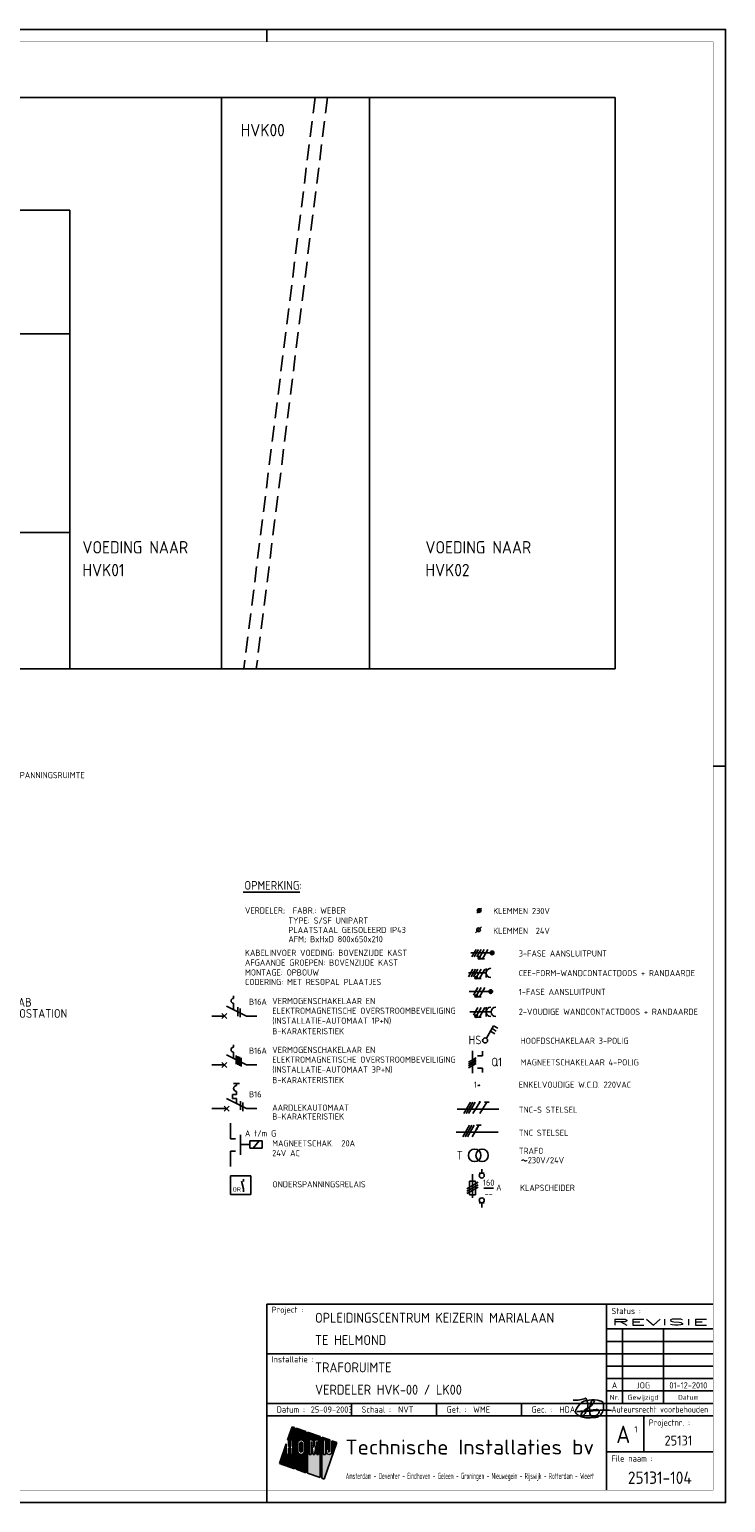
# Model space of a CAD drawing. Header units: millimetres. Extents: x 0 to 841, y 0 to 594.
# Tile 5 of 5: x 560 to 841, y 0 to 594. Entities that reach past the tile are written whole.
import ezdxf
from ezdxf.enums import TextEntityAlignment as Align

# ---------------------------------------------------------------- set-up
doc = ezdxf.new("R2010")
doc.units = ezdxf.units.MM
doc.linetypes.add('HIDDEN', pattern=[9.525, 6.35, -3.175])
doc.layers.get('0').update_dxf_attribs({"linetype": 'CONTINUOUS'})
for name, color, linetype in [('02-61-50-lijn050', 90, 'CONTINUOUS'), ('1', 7, 'CONTINUOUS'), ('40', 1, 'CONTINUOUS'), ('41', 2, 'CONTINUOUS'), ('70', 1, 'CONTINUOUS'), ('71', 2, 'CONTINUOUS'), ('EL$2B---_KADER', 4, 'CONTINUOUS'), ('LIJN025', 10, 'CONTINUOUS'), ('LIJN035', 50, 'CONTINUOUS'), ('LIJN050', 90, 'CONTINUOUS'), ('TEKST18', 210, 'CONTINUOUS'), ('TEKST25', 10, 'CONTINUOUS'), ('TEKST35', 50, 'CONTINUOUS'), ('TEKST50', 90, 'CONTINUOUS'), ('TEKST70', 130, 'CONTINUOUS')]:
    doc.layers.add(name, color=color, linetype=linetype)
doc.styles.add('5_0', font='iso.shx')
doc.styles.add('HELV', font='ISO.SHX')
doc.styles.add('ISO', font='ISO.SHX')
doc.styles.add('NEN', font='iso.shx')
doc.styles.add('ROMAND', font='romand')

# ---------------------------------------------------------------- blocks, each defined once
blk = doc.blocks.new('A1')
at = {"layer": 'LIJN025'}
for p, q in [((656, 589), (656, 594)), ((836, 297), (841, 297)), ((793, 80), (793, 5)), ((793, 70), (836, 70)), ((799.5, 70), (799.5, 40)), ((816, 70), (816, 40)), ((656, 60), (793, 60)), ((793, 65), (836, 65)), ((793, 60), (836, 60)), ((793, 55), (836, 55)), ((793, 50), (836, 50)), ((793, 45), (836, 45)), ((656, 40), (836, 40)), ((690.25, 35), (690.25, 40)), ((724.5, 35), (724.5, 40)), ((758.75, 35), (758.75, 40)), ((656, 35), (836, 35)), ((666.28, 30.55), (664.44, 25.28)), ((667.23, 30.22), (666.28, 30.55)), ((667.23, 13.64), (667.23, 30.22)), ((667.85, 30), (667.85, 13.42)), ((671.81, 28.62), (667.85, 30)), ((808, 35), (808, 20.5)), ((664.44, 25.28), (664.78, 25.28)), ((664.78, 25.28), (664.78, 22.62)), ((665.68, 22.62), (665.68, 25.28)), ((665.68, 25.28), (666.58, 25.28)), ((666.58, 25.28), (666.58, 19.41)), ((668.51, 23.91), (668.61, 24.43)), ((668.51, 20.8), (668.51, 23.91)), ((668.61, 24.43), (668.9, 24.86)), ((668.9, 24.86), (669.35, 25.18)), ((669.35, 25.18), (669.88, 25.28)), ((669.39, 23.89), (669.46, 24.14)), ((669.39, 20.81), (669.39, 23.89)), ((669.46, 24.14), (669.63, 24.32)), ((669.63, 24.32), (669.89, 24.39)), ((669.88, 25.28), (670.41, 25.18)), ((669.89, 24.39), (670.13, 24.32)), ((670.13, 24.32), (670.31, 24.14)), ((670.31, 24.14), (670.38, 23.89)), ((670.38, 23.89), (670.38, 20.81)), ((670.41, 25.18), (670.85, 24.88)), ((670.85, 24.88), (671.14, 24.45)), ((671.14, 24.45), (671.25, 23.91)), ((671.25, 23.91), (671.25, 20.8)), ((671.81, 12.03), (671.81, 28.62)), ((672.49, 28.38), (672.49, 11.8)), ((677.53, 26.61), (672.49, 28.38)), ((673.1, 25.28), (674.62, 25.28)), ((673.1, 19.41), (673.1, 25.28)), ((673.87, 24.56), (673.87, 19.41)), ((674.72, 19.41), (673.87, 24.56)), ((674.62, 25.28), (675, 22.14)), ((675, 22.14), (675.38, 25.28)), ((676.15, 24.56), (675.29, 19.41)), ((675.38, 25.28), (676.92, 25.28)), ((676.15, 19.41), (676.15, 24.56)), ((676.92, 25.28), (676.92, 19.41)), ((677.53, 10.03), (677.53, 26.61)), ((678.21, 26.37), (678.21, 9.79)), ((681.46, 25.24), (678.21, 26.37)), ((678.81, 25.28), (679.69, 25.28)), ((678.81, 19.41), (678.81, 25.28)), ((679.14, 9.47), (684.31, 24.24)), ((679.69, 25.28), (679.69, 19.41)), ((681.46, 20.62), (681.46, 25.24)), ((682.31, 24.94), (682.31, 20.61)), ((684.31, 24.24), (682.31, 24.94)), ((663.88, 23.67), (661.11, 15.78)), ((663.88, 19.41), (663.88, 23.67)), ((664.78, 19.41), (663.88, 19.41)), ((664.78, 22.62), (665.68, 22.62)), ((664.78, 21.86), (664.78, 19.41)), ((665.68, 21.86), (664.78, 21.86)), ((665.68, 19.41), (665.68, 21.86)), ((666.58, 19.41), (665.68, 19.41)), ((668.61, 20.28), (668.51, 20.8)), ((668.91, 19.82), (668.61, 20.28)), ((669.37, 19.52), (668.91, 19.82)), ((669.91, 19.41), (669.37, 19.52)), ((669.45, 20.57), (669.39, 20.81)), ((669.64, 20.38), (669.45, 20.57)), ((669.89, 20.32), (669.64, 20.38)), ((670.14, 20.38), (669.89, 20.32)), ((670.43, 19.53), (669.91, 19.41)), ((670.32, 20.56), (670.14, 20.38)), ((670.38, 20.81), (670.32, 20.56)), ((670.86, 19.83), (670.43, 19.53)), ((671.15, 20.26), (670.86, 19.83)), ((671.25, 20.8), (671.15, 20.26)), ((673.87, 19.41), (673.1, 19.41)), ((675.29, 19.41), (674.72, 19.41)), ((676.92, 19.41), (676.15, 19.41)), ((679.69, 19.41), (678.81, 19.41)), ((680.02, 21.54), (680.88, 21.54)), ((680.02, 20.61), (680.02, 21.54)), ((680.09, 20.16), (680.02, 20.61)), ((680.34, 19.76), (680.09, 20.16)), ((680.7, 19.5), (680.34, 19.76)), ((681.16, 19.41), (680.7, 19.5)), ((680.88, 21.54), (680.88, 20.62)), ((680.88, 20.62), (680.97, 20.41)), ((680.97, 20.41), (681.17, 20.33)), ((681.61, 19.5), (681.16, 19.41)), ((681.17, 20.33), (681.37, 20.41)), ((681.37, 20.41), (681.46, 20.62)), ((681.99, 19.77), (681.61, 19.5)), ((682.24, 20.17), (681.99, 19.77)), ((682.31, 20.61), (682.24, 20.17)), ((793, 20.5), (836, 20.5)), ((661.11, 15.78), (667.23, 13.64)), ((667.85, 13.42), (671.81, 12.03)), ((672.49, 11.8), (677.53, 10.03)), ((678.21, 9.79), (679.14, 9.47)), ((656, 0), (656, 5))]:
    blk.add_line(p, q, dxfattribs=at)
blk.add_lwpolyline([(0, 0), (0, 594), (841, 594), (841, 0)], close=True, dxfattribs=at)
for points in [[(664.44, 25.28), (666.28, 30.55), (667.23, 25.28), (667.23, 30.22)], [(667.85, 25.28), (667.85, 30), (671.81, 25.28), (671.81, 28.62)], [(664.78, 22.62), (664.78, 25.28), (665.68, 22.62), (665.68, 25.28)], [(666.58, 19.41), (666.58, 25.28), (667.23, 19.41), (667.23, 25.28)], [(669.35, 25.18), (667.85, 25.28), (669.88, 25.28), (667.85, 25.28)], [(668.9, 24.86), (667.85, 25.28), (669.35, 25.18), (667.85, 25.28)], [(668.61, 24.43), (667.85, 25.28), (668.9, 24.86), (667.85, 25.28)], [(667.85, 23.91), (667.85, 25.28), (668.51, 23.91), (668.61, 24.43)], [(667.85, 20.8), (667.85, 23.91), (668.51, 20.8), (668.51, 23.91)], [(669.39, 23.89), (669.46, 24.14), (670.38, 23.89), (670.31, 24.14)], [(669.39, 20.81), (669.39, 23.89), (670.38, 20.81), (670.38, 23.89)], [(669.46, 24.14), (669.63, 24.32), (670.31, 24.14), (670.13, 24.32)], [(669.63, 24.32), (669.89, 24.39), (670.13, 24.32), (669.89, 24.39)], [(670.41, 25.18), (669.88, 25.28), (670.41, 25.18), (671.81, 25.28)], [(670.85, 24.88), (670.41, 25.18), (670.85, 24.88), (671.81, 25.28)], [(671.14, 24.45), (670.85, 24.88), (671.14, 24.45), (671.81, 25.28)], [(671.25, 23.91), (671.14, 24.45), (671.81, 23.91), (671.81, 25.28)], [(671.25, 20.8), (671.25, 23.91), (671.81, 20.8), (671.81, 23.91)], [(672.49, 25.28), (672.49, 28.38), (677.53, 25.28), (677.53, 26.61)], [(672.49, 19.41), (672.49, 25.28), (673.1, 19.41), (673.1, 25.28)], [(673.87, 19.41), (673.87, 24.56), (674.72, 19.41), (673.87, 24.56)], [(675, 22.14), (674.62, 25.28), (675, 22.14), (675.38, 25.28)], [(675.29, 19.41), (676.15, 24.56), (676.15, 19.41), (676.15, 24.56)], [(676.92, 19.41), (676.92, 25.28), (677.53, 19.41), (677.53, 25.28)], [(679.69, 25.28), (678.21, 26.37), (681.46, 25.24), (678.21, 26.37)], [(678.81, 25.28), (678.21, 26.37), (679.69, 25.28), (678.21, 26.37)], [(678.21, 19.41), (678.21, 26.37), (678.81, 19.41), (678.81, 25.28)], [(679.69, 25.24), (679.69, 25.28), (681.46, 25.24)], [(679.69, 21.54), (679.69, 25.24), (681.46, 21.54), (681.46, 25.24)], [(682.31, 20.61), (682.31, 24.94), (683.04, 20.61), (684.31, 24.24)], [(661.11, 15.78), (662.39, 19.41), (667.23, 13.64), (667.23, 19.41)], [(662.39, 19.41), (663.88, 23.67), (663.88, 19.41), (663.88, 23.67)], [(664.78, 19.41), (664.78, 21.86), (665.68, 19.41), (665.68, 21.86)], [(667.85, 19.41), (668.51, 20.8), (667.85, 19.41), (668.61, 20.28)], [(667.85, 19.41), (667.85, 20.8), (667.85, 19.41), (668.51, 20.8)], [(667.85, 19.41), (668.61, 20.28), (667.85, 19.41), (668.91, 19.82)], [(667.85, 19.41), (668.91, 19.82), (667.85, 19.41), (669.37, 19.52)], [(667.85, 19.41), (669.37, 19.52), (667.85, 19.41), (669.91, 19.41)], [(667.85, 13.42), (667.85, 19.41), (671.81, 12.03), (671.81, 19.41)], [(669.45, 20.57), (669.39, 20.81), (670.32, 20.56), (670.38, 20.81)], [(669.64, 20.38), (669.45, 20.57), (670.14, 20.38), (670.32, 20.56)], [(669.89, 20.32), (669.64, 20.38), (669.89, 20.32), (670.14, 20.38)], [(669.91, 19.41), (670.43, 19.53), (669.91, 19.41), (671.81, 19.41)], [(670.43, 19.53), (670.86, 19.83), (670.43, 19.53), (671.81, 19.41)], [(670.86, 19.83), (671.15, 20.26), (670.86, 19.83), (671.81, 19.41)], [(671.81, 19.41), (671.15, 20.26), (671.81, 20.8), (671.25, 20.8)], [(672.49, 11.8), (672.49, 19.41), (677.53, 10.03), (677.53, 19.41)], [(678.21, 9.79), (678.21, 19.41), (679.14, 9.47), (682.62, 19.41)], [(679.69, 19.41), (679.69, 21.54), (680.02, 20.61), (680.02, 21.54)], [(679.69, 19.41), (680.02, 20.61), (679.69, 19.41), (680.09, 20.16)], [(679.69, 19.41), (680.09, 20.16), (679.69, 19.41), (680.34, 19.76)], [(679.69, 19.41), (680.34, 19.76), (679.69, 19.41), (680.7, 19.5)], [(679.69, 19.41), (680.7, 19.5), (679.69, 19.41), (681.16, 19.41)], [(680.02, 20.61), (680.02, 21.54), (680.09, 20.16), (680.02, 20.61)], [(681.46, 20.62), (680.88, 21.54), (681.46, 20.62), (681.46, 21.54)], [(681.37, 20.41), (680.88, 21.54), (681.46, 20.62), (680.88, 21.54)], [(681.17, 20.33), (680.88, 21.54), (681.37, 20.41), (680.88, 21.54)], [(680.97, 20.41), (680.88, 21.54), (681.17, 20.33), (680.88, 21.54)], [(680.88, 20.62), (680.88, 21.54), (680.97, 20.41), (680.88, 21.54)], [(681.16, 19.41), (682.62, 19.41), (681.61, 19.5), (682.62, 19.41)], [(682.62, 19.41), (681.61, 19.5), (682.62, 19.41), (681.99, 19.77)], [(682.62, 19.41), (681.99, 19.77), (683.04, 20.61), (682.24, 20.17)], [(682.24, 20.17), (682.31, 20.61), (682.24, 20.17), (683.04, 20.61)]]:
    blk.add_solid(points, dxfattribs=at)
at = {"layer": 'LIJN050'}
for p, q in [((836, 80), (656, 80)), ((656, 80), (656, 5))]:
    blk.add_line(p, q, dxfattribs=at)
at = {"layer": 'LIJN050', "const_width": 0.2}
blk.add_lwpolyline([(836, 5), (836, 589), (25, 589), (25, 5)], close=True, dxfattribs=at)
at = {"layer": 'TEKST18', "style": 'ISO'}
for s, p in [('Nr.', (796.25, 41.43)), ('Gewijzigd', (807.75, 41.43)), ('Datum', (826, 41.43))]:
    blk.add_text(s, height=2, dxfattribs=at).set_placement(p, align=Align.CENTER)
at = {"layer": 'TEKST18', "style": 'ISO', "width": 0.67468}
blk.add_text('Amsterdam - Deventer - Eindhoven - Geleen - Groningen - Nieuwegein - Rijswijk - Rotterdam - Weert', height=2.5, dxfattribs=at).set_placement((687.88, 9.47), (788, 9.47), align=Align.FIT)
at = {"layer": 'TEKST25', "style": 'ISO'}
for s, p in [('Project :', (658, 76.5)), ('Status :', (795, 76)), ('Installatie :', (658, 56.5)), ('Datum :', (660, 36.25)), ('Schaal :', (694.25, 36.25)), ('Get. :', (728.5, 36.25)), ('Gec. :', (762.75, 36.25)), ('Projectnr. :', (810, 31)), ('File naam :', (795, 16.5))]:
    blk.add_text(s, height=2.5, dxfattribs=at).set_placement(p)
at = {"layer": 'TEKST25', "style": 'ISO', "width": 1.015814}
blk.add_text('Auteursrecht voorbehouden', height=2.5, dxfattribs=at).set_placement((795, 36.3), (834, 36.3), align=Align.FIT)
at = {"layer": 'TEKST25', "style": 'ROMAND', "width": 2.899115}
blk.add_attdef('STATUS', text='', height=2.5, dxfattribs=at).set_placement((795, 71.5), (834, 71.5), align=Align.FIT)
at = {"layer": 'TEKST25', "style": 'ISO'}
for tag, p in [('E', (796.25, 66)), ('NAAM-E', (807.75, 66)), ('DATUM-E', (826, 66)), ('D', (796.25, 61)), ('NAAM-D', (807.75, 61)), ('DATUM-D', (826, 61)), ('C', (796.25, 56)), ('B', (796.25, 51)), ('NAAM-B', (807.75, 51)), ('NAAM-C', (807.75, 56)), ('DATUM-B', (826, 51)), ('DATUM-C', (826, 56)), ('A', (796.25, 46)), ('NAAM-A', (807.75, 46)), ('DATUM-A', (826, 46))]:
    blk.add_attdef(tag, text='', height=2.5, dxfattribs=at).set_placement(p, align=Align.CENTER)
for tag, p in [('DATUM', (673.75, 36.25)), ('SCHAAL', (709, 36.25)), ('GETEKEND', (739.25, 36.25)), ('GECONTOL.', (774, 36.25)), ('FORMAAT', (804.25, 28.25))]:
    blk.add_attdef(tag, p, '', height=2.5, dxfattribs=at)
at = {"layer": 'TEKST35', "style": 'ISO'}
for tag, p in [('PROJECT', (675.5, 72.5)), ('PLAATS', (675.5, 63.5)), ('INSTALLATIE-REGEL1', (675.5, 52.5)), ('INSTALLATIE-REGEL2', (675.5, 43.5))]:
    blk.add_attdef(tag, p, '', height=4, dxfattribs=at)
blk.add_attdef('PROJ.NR.', text='', height=4, dxfattribs=at).set_placement((822, 23), align=Align.CENTER)
at = {"layer": 'TEKST50', "style": 'HELV', "width": 1.169753}
blk.add_text('Technische Installaties bv', height=6, dxfattribs=at).set_placement((687.72, 19.36), (787.99, 19.36), align=Align.FIT)
at = {"layer": 'TEKST50', "style": 'ISO'}
blk.add_attdef('FILE-NAAM', text='', height=5, dxfattribs=at).set_placement((814.5, 7.5), align=Align.CENTER)
at = {"layer": 'TEKST70', "style": 'HELV'}
blk.add_text('A', height=7, dxfattribs=at).set_placement((799.75, 24), align=Align.CENTER)
blk = doc.blocks.new('PRHDAA4')
at = {"layer": '02-61-50-lijn050', "color": 50, "linetype": 'ByBlock', "flags": 128}
blk.add_lwpolyline([(1.04, 2.03, 0.043806), (-6.39, 1.89, -0.031193), (-12.8, 1.6), (-7.61, 2.16, 0.003454), (-5.1, 2.36, -0.231177), (-3.95, 1.92, -0.175519), (-3.92, 1.42, -0.153375), (-4.6, 0.4, -0.056813), (-5.76, -0.34, -0.100205), (-8.11, -0.94, -0.16296), (-12.67, 0.33, -0.379529), (-13.36, 2.09, -0.14016), (-11.01, 5.21, -0.143334), (-9.14, 6.05, -0.06258), (-4.67, 6.18, -0.12688), (-2.65, 5.49, -0.169413), (-2.32, 4.96, -0.095564), (-2.27, 2.38, -0.080055), (-2.63, 1.34, -0.126486), (-4.26, -0.44, -0.214891), (-6.48, -0.78, -0.203106), (-7.05, -0.45, -0.121177), (-7.75, 1.16, -0.121604), (-7.51, 4.45, -0.010614), (-7.31, 5.13, -0.021915), (-7.04, 5.72, -0.15615), (-6.41, 6.24, -0.050224), (-6.16, 6.3, -0.295436), (-5.97, 6.21, -0.250173), (-5.94, 5.68, -0.167384), (-8.57, 2.94, 0.121525), (-11.08, 0.82, 0.14194), (-11.19, 0.5, 0.153562), (-11.18, 0.3, 0.520832), (-10.31, 0.11, 0.362036), (-9.35, 7.05, -0.145439), (-14.41, 6.19)], format="xyb", dxfattribs=at)
blk = doc.blocks.new('T1146')
at = {"layer": '71'}
for p, q in [((-4, 0), (-4, -8)), ((0, -1.5), (-2, -1.5)), ((0, -6.5), (-2, -6.5))]:
    blk.add_line(p, q, dxfattribs=at)
blk = doc.blocks.new('KLAPSCHRENVOOI')
at = {"layer": '1', "color": 1}
for p, q in [((-16.95, 1.46), (-21.45, -1.14)), ((-16.95, 0.46), (-21.45, -2.14)), ((-16.95, -0.54), (-21.45, -3.14))]:
    blk.add_line(p, q, dxfattribs=at)
at = {"layer": '1', "color": 2}
for p, q in [((-20.45, 1.91), (-17.95, 1.91)), ((-20.45, -3.59), (-20.45, 1.91)), ((-19.2, 4.66), (-19.2, -4.84)), ((-17.95, 1.91), (-17.95, -3.59)), ((-16.5, 5.16), (-14.5, 5.16)), ((-17.95, -3.59), (-20.45, -3.59)), ((-14.5, -6.84), (-16.5, -6.84))]:
    blk.add_line(p, q, dxfattribs=at)
at = {"layer": '70'}
blk.add_line((-14.69, -0.96), (-10.69, -0.96), dxfattribs=at)
at = {"layer": '71'}
for centre in [(-15.5, 4.16), (-15.5, -5.84)]:
    blk.add_circle(centre, 1, dxfattribs=at)
at = {"layer": 'LIJN035'}
for p, q in [((-15.5, 5.16), (-15.5, 6.76)), ((-15.5, -6.84), (-15.5, -8.69))]:
    blk.add_line(p, q, dxfattribs=at)
at = {"layer": '40', "style": 'NEN'}
for s, p in [('160', (-12.69, 0.04)), ('--', (-12.69, -4.46))]:
    blk.add_text(s, height=2.5, dxfattribs=at).set_placement(p, align=Align.CENTER)
blk.add_text('A', height=2.5, dxfattribs=at).set_placement((-9.69, -1.96))
at = {"layer": 'TEKST25', "style": 'ISO'}
blk.add_text('KLAPSCHEIDER', height=2.5, dxfattribs=at).set_placement((-0.06, -2.04))
blk = doc.blocks.new('RWS023', base_point=(227, 181))
at = {"layer": '40', "style": 'NEN'}
blk.add_text('~', height=5, dxfattribs=at).set_placement((223.5, 179.5))

msp = doc.modelspace()

# ---------------------------------------------------------------- linework, layer by layer
at = {"color": 10}
for p, q in [((735.42, 156.81), (738.13, 161.5)), ((736.36, 156.81), (739.07, 161.5)), ((737.3, 156.81), (740.01, 161.5)), ((739.17, 156.81), (741.88, 161.5)), ((741.99, 156.81), (744.69, 161.5)), ((743.76, 161.5), (745.63, 161.5)), ((735.1, 147.51), (737.81, 152.2)), ((736.04, 147.51), (738.74, 152.2)), ((736.97, 147.51), (739.68, 152.2)), ((738.85, 147.51), (741.56, 152.2)), ((740.62, 152.2), (742.49, 152.2))]:
    msp.add_line(p, q, dxfattribs=at)
at = {"color": 50}
for p, q in [((732.76, 158.68), (749.63, 158.68)), ((732.43, 149.38), (749.31, 149.38))]:
    msp.add_line(p, q, dxfattribs=at)
at = {"color": 10, "const_width": 0.469}
for points in [[(741.68, 161.61, 1), (742.08, 161.38, 1)], [(740.54, 150.91, 1), (740.95, 150.67, 1)]]:
    msp.add_lwpolyline(points, format="xyb", close=True, dxfattribs=at)
at = {"layer": '1', "color": 1}
for p, q in [((740.44, 223.06), (738.69, 220.03)), ((741.44, 223.06), (739.69, 220.03)), ((742.44, 223.06), (740.69, 220.03)), ((743.69, 223.06), (741.97, 220.07)), ((745.19, 223.06), (743.01, 219.27)), ((739.17, 215.06), (737.42, 212.03)), ((740.17, 215.06), (738.42, 212.03)), ((741.17, 215.06), (739.42, 212.03)), ((742.42, 215.06), (740.7, 212.07)), ((743.92, 215.06), (741.74, 211.27)), ((741.17, 207.66), (739.42, 204.63)), ((742.42, 207.66), (740.7, 204.67)), ((743.92, 207.66), (741.74, 203.87)), ((741.17, 199.56), (739.42, 196.53)), ((742.42, 199.56), (740.7, 196.57)), ((743.92, 199.56), (741.74, 195.77))]:
    msp.add_line(p, q, dxfattribs=at)
at = {"layer": '1', "color": 2}
for p, q in [((639.83, 200.19), (647.87, 196.17)), ((639.83, 180.49), (647.87, 176.47)), ((643.83, 168.96), (643.83, 168.16)), ((639.83, 162.89), (647.87, 158.87)), ((642.23, 164.56), (642.23, 162.96)), ((643.83, 164.56), (642.23, 164.56)), ((642.23, 162.96), (643.83, 162.96)), ((643.83, 165.76), (643.83, 164.56)), ((643.83, 162.96), (643.83, 160.9))]:
    msp.add_line(p, q, dxfattribs=at)
at = {"layer": '1', "color": 1}
for centre in [(741.72, 219.63), (740.45, 211.63), (740.45, 204.23), (740.45, 196.13)]:
    msp.add_circle(centre, 0.5, dxfattribs=at)
at = {"layer": '1', "color": 2}
msp.add_arc((643.83, 166.96), 1.2, 90, 270, dxfattribs=at)
at = {"layer": '40'}
msp.add_line((742.66, 232.21), (740.16, 229.71), dxfattribs=at)
at = {"layer": '40', "color": 2}
msp.add_circle((741.41, 230.96), 0.75, dxfattribs=at)
at = {"layer": '70'}
for p, q in [((740.66, 237.71), (742.66, 239.71)), ((743.78, 219.27), (742.23, 219.27)), ((742.51, 211.27), (740.96, 211.27)), ((742.51, 203.87), (740.96, 203.87)), ((644.33, 199.69), (644.33, 196.19)), ((645.33, 199.19), (645.33, 195.69)), ((742.51, 195.77), (740.96, 195.77)), ((643.7, 180.3), (643.7, 176.8)), ((644.34, 179.98), (644.34, 176.48)), ((644.99, 179.66), (644.99, 176.16)), ((645.64, 179.33), (645.64, 175.83)), ((737.43, 177.53), (740.46, 179.28)), ((740.46, 178.53), (737.43, 176.78)), ((737.43, 176.03), (740.46, 177.78)), ((737.43, 175.28), (740.46, 177.03)), ((645.4, 161.87), (645.4, 158.37)), ((646.4, 161.37), (646.4, 157.87))]:
    msp.add_line(p, q, dxfattribs=at)
at = {"layer": '70', "const_width": 0.5}
for points in [[(741.47, 219.63, 1), (741.97, 219.63, 1)], [(740.2, 211.63, 1), (740.7, 211.63, 1)], [(740.2, 204.23, 1), (740.7, 204.23, 1)], [(740.2, 196.13, 1), (740.7, 196.13, 1)]]:
    msp.add_lwpolyline(points, format="xyb", close=True, dxfattribs=at)
at = {"layer": '71'}
for p, q in [((744.47, 211.66), (744.47, 215.41)), ((737.38, 213.54), (744.47, 213.54)), ((642.62, 203.3), (642.62, 204.3)), ((642.62, 198.8), (642.62, 201.3)), ((737.87, 197.86), (746.47, 197.86)), ((744.47, 195.98), (744.47, 199.73)), ((744.58, 187.2), (747.48, 192.22)), ((746.85, 191.14), (748.58, 190.14)), ((747.48, 192.22), (749.21, 191.22)), ((642.62, 183.6), (642.62, 184.6)), ((746.23, 190.06), (747.96, 189.06)), ((642.62, 179.1), (642.62, 181.6)), ((738.95, 182.15), (738.95, 173.15)), ((742.95, 180.15), (740.95, 180.15)), ((742.95, 175.15), (740.95, 175.15)), ((638.83, 157.87), (640.83, 159.87)), ((638.83, 159.87), (640.83, 157.87)), ((654.21, 145.88), (649.21, 145.88)), ((649.21, 145.88), (649.21, 142.88)), ((649.21, 142.88), (654.21, 142.88)), ((654.21, 142.88), (654.21, 145.88)), ((649.55, 131.7), (641.45, 131.7)), ((641.45, 131.7), (641.45, 124.2)), ((649.55, 124.2), (649.55, 131.7)), ((646.63, 126.46), (645.87, 129.56)), ((641.45, 124.2), (649.55, 124.2))]:
    msp.add_line(p, q, dxfattribs=at)
for centre, radius in [((741.66, 238.71), 0.75), ((741.66, 238.71), 0.5), ((741.66, 238.71), 0.25), ((746.87, 221.62), 0.75), ((746.87, 221.62), 0.5), ((746.87, 221.62), 0.25), ((746.3, 206.04), 0.75), ((746.3, 206.04), 0.5), ((746.3, 206.04), 0.25), ((744.07, 186.34), 1), ((739.85, 140), 2.5), ((742.85, 140), 2.5)]:
    msp.add_circle(centre, radius, dxfattribs=at)
for centre, radius in [((746.35, 213.54), 1.88), ((642.62, 202.3), 1), ((746.35, 197.86), 1.88), ((748.35, 197.86), 1.88), ((642.62, 182.6), 1)]:
    msp.add_arc(centre, radius, 90, 270, dxfattribs=at)
at = {"layer": 'LIJN025', "color": 1, "linetype": 'HIDDEN'}
for p, q in [((675.5, 566.5), (646.8, 336.2)), ((680.5, 566.5), (651.8, 336.2))]:
    msp.add_line(p, q, dxfattribs=at)
at = {"layer": 'LIJN025', "linetype": 'Continuous'}
msp.add_line((646.51, 246.12), (669.39, 246.12), dxfattribs=at)
at = {"layer": 'LIJN025', "color": 2, "linetype": 'Continuous'}
for p, q in [((637.91, 197.17), (639.88, 195.19)), ((637.91, 195.19), (639.88, 197.17)), ((637.91, 175.49), (639.88, 177.47)), ((637.91, 177.47), (639.88, 175.49))]:
    msp.add_line(p, q, dxfattribs=at)
at = {"layer": 'LIJN025', "color": 2, "linetype": 'HIDDEN', "ltscale": 2.5}
msp.add_line((649.21, 144.38), (645.44, 144.38), dxfattribs=at)
at = {"layer": 'LIJN025', "color": 1, "linetype": 'Continuous'}
msp.add_line((650.5, 142.88), (653.02, 145.88), dxfattribs=at)
at = {"layer": 'LIJN035', "color": 2}
for p, q in [((476.5, 566.5), (796.5, 566.5)), ((637.8, 566.2), (637.8, 336.2)), ((697.5, 566.2), (697.5, 336.2)), ((796.5, 566.5), (796.5, 336.2)), ((476.5, 521.2), (576.6, 521.2)), ((576.6, 521.2), (576.6, 336.2)), ((476.5, 471.2), (576.6, 471.2)), ((476.5, 391.2), (576.6, 391.2)), ((796.5, 336.2), (476.5, 336.2))]:
    msp.add_line(p, q, dxfattribs=at)
at = {"layer": 'LIJN035'}
for p, q in [((746.37, 221.62), (738.3, 221.62)), ((745.8, 206.04), (737.6, 206.04)), ((638.89, 196.18), (633.82, 196.18)), ((647.87, 196.17), (652.07, 196.17)), ((742.95, 180.15), (742.95, 181.95)), ((638.89, 176.48), (633.82, 176.48)), ((647.87, 176.47), (652.07, 176.47)), ((742.95, 173.35), (742.95, 175.15)), ((639.84, 158.88), (633.82, 158.88)), ((647.87, 158.87), (652.07, 158.87)), ((641.44, 146.72), (641.44, 153.01)), ((641.44, 135.44), (641.44, 141.72)), ((646.63, 130.43), (646.63, 129.45)), ((646.63, 126.46), (646.63, 125.33))]:
    msp.add_line(p, q, dxfattribs=at)
at = {"layer": 'LIJN050'}
msp.add_line((642.62, 168.96), (645.02, 168.96), dxfattribs=at)

# ---------------------------------------------------------------- block references
at = {"layer": '40'}
msp.add_blockref('RWS023', (761.85, 136.8), dxfattribs=at)
at = {"layer": 'EL$2B---_KADER'}
msp.add_blockref('A1', (0, 0), dxfattribs=at).add_auto_attribs({'NAAM-A': 'JOG', 'STATUS': 'REVISIE', 'FILE-NAAM': '25131-104', 'SCHAAL': 'NVT', 'INSTALLATIE-REGEL2': 'VERDELER HVK-00 / LK00', 'INSTALLATIE-REGEL1': 'TRAFORUIMTE', 'DATUM': '25-09-2003', 'PLAATS': 'TE HELMOND', 'PROJECT': 'OPLEIDINGSCENTRUM KEIZERIN MARIALAAN', 'GETEKEND': 'WME', 'GECONTOL.': 'HDA', 'A': 'A', 'PROJ.NR.': '25131', 'DATUM-A': '01-12-2010', 'FORMAAT': '1'})
at = {"layer": 'LIJN025', "color": 2, "linetype": 'Continuous', "rotation": 180}
msp.add_blockref('T1146', (641.44, 140.22), dxfattribs=at)
at = {"layer": 'LIJN025'}
for name, p in [('KLAPSCHRENVOOI', (758.2, 127.7)), ('PRHDAA4', (794, 35.1))]:
    msp.add_blockref(name, p, dxfattribs=at)

# ---------------------------------------------------------------- texts
at = {"layer": '40', "style": 'NEN'}
for s, height, p in [('B16', 2.5, (648.87, 200.67)), ('A', 2.5, (653.87, 200.67)), ('B16', 2.5, (648.87, 180.97)), ('A', 2.5, (653.87, 180.97)), ('B16', 2.5, (648.87, 163.37)), ('230V/24V', 2.5, (761.25, 136.8)), ('OR', 1.8, (642.22, 125.36))]:
    msp.add_text(s, height=height, dxfattribs=at).set_placement(p)
at = {"layer": '41', "style": 'NEN'}
msp.add_text('T', height=3.5, dxfattribs=at).set_placement((735.05, 138.3), align=Align.RIGHT)
at = {"layer": 'TEKST25'}
for s, style, p in [('GROEP 12, VERLICHTING LAAG-EN HOOGSPANNINGSRUIMTE', 'ISO', (493.54, 292.07)), ('VERDELER;  FABR.: WEBER', 'ISO', (647.24, 237.49)), ('KLEMMEN 230V', 'ISO', (747.32, 237.29)), ('TYPE: S/SF UNIPART', 'ISO', (664.74, 233.43)), ('PLAATSTAAL GEISOLEERD IP43', 'ISO', (664.74, 229.63)), ('KLEMMEN  24V', 'ISO', (747.32, 229.29)), ('AFM; BxHxD 800x650x210', 'ISO', (664.74, 225.93)), ('KABELINVOER VOEDING: BOVENZIJDE KAST', 'ISO', (647.24, 220.42)), ('3-FASE AANSLUITPUNT', 'ISO', (757.64, 220.15)), ('AFGAANDE GROEPEN: BOVENZIJDE KAST', 'ISO', (647.24, 216.47)), ('MONTAGE: OPBOUW', 'ISO', (647.24, 212.49)), ('CEE-FORM-WANDCONTACTDOOS + RANDAARDE', 'ISO', (757.64, 212.25)), ('CODERING: MET RESOPAL PLAATJES', 'ISO', (647.24, 208.66)), ('VERMOGENSCHAKELAAR EN ', 'ISO', (658.24, 200.98)), ('1-FASE AANSLUITPUNT', 'ISO', (757.64, 204.65)), ('ELEKTROMAGNETISCHE OVERSTROOMBEVEILIGING', 'ISO', (658.24, 197.05)), ('2-VOUDIGE WANDCONTACTDOOS + RANDAARDE', 'ISO', (757.64, 196.65)), ('(INSTALLATIE-AUTOMAAT 1P+N)', 'ISO', (658.24, 193.05)), ('B-KARAKTERISTIEK', 'ISO', (658.24, 188.8)), ('HOOFDSCHAKELAAR 3-POLIG', 'ISO', (758.34, 184.95)), ('VERMOGENSCHAKELAAR EN ', 'ISO', (658.24, 181.28)), ('ELEKTROMAGNETISCHE OVERSTROOMBEVEILIGING', 'ISO', (658.24, 177.35)), ('MAGNEETSCHAKELAAR 4-POLIG', 'ISO', (758.34, 176.25)), ('(INSTALLATIE-AUTOMAAT 3P+N)', 'ISO', (658.24, 173.35)), ('B-KARAKTERISTIEK', 'ISO', (658.24, 169.1)), ('1*', '5_0', (739.52, 167.24)), ('ENKELVOUDIGE W.C.D. 220VAC', 'ISO', (757.64, 167.25)), ('AARDLEKAUTOMAAT', 'ISO', (658.24, 157.98)), ('B-KARAKTERISTIEK', 'ISO', (658.24, 154.4)), ('TNC-S STELSEL', 'ISO', (757.64, 157.15)), ('A t/m G', 'ISO', (647.22, 147.59)), ('TNC STELSEL', 'ISO', (757.64, 147.85)), ('MAGNEETSCHAK.  20A', 'ISO', (658.22, 143.59)), ('TRAFO', 'ISO', (757.64, 140.55)), ('24V AC', 'ISO', (658.22, 139.66)), ('ONDERSPANNINGSRELAIS', 'ISO', (658.32, 127.08))]:
    msp.add_text(s, height=2.5, dxfattribs=dict(at, style=style)).set_placement(p)
at = {"layer": 'TEKST35', "linetype": 'HIDDEN', "style": 'ISO'}
msp.add_text('OPMERKING:', height=3.5, dxfattribs=at).set_placement((647, 247.12))
at = {"layer": 'TEKST35'}
for s, style, p in [('PREFAB', 'ISO', (546.06, 199.97)), ('TRAFOSTATION', 'ISO', (546.06, 195.47)), ('HS', 'NEN', (737.38, 184.78)), ('Q1', 'NEN', (746.58, 175.88))]:
    msp.add_text(s, height=3.5, dxfattribs=dict(at, style=style)).set_placement(p)
at = {"layer": 'TEKST50', "style": 'ISO'}
for s, p in [('HVK00', (645.5, 550.9)), ('VOEDING NAAR', (581.7, 382.7)), ('VOEDING NAAR', (720, 382.7)), ('HVK01', (581.7, 373.5)), ('HVK02', (720, 373.5))]:
    msp.add_text(s, height=5, dxfattribs=at).set_placement(p)

doc.saveas('drawing.dxf')
